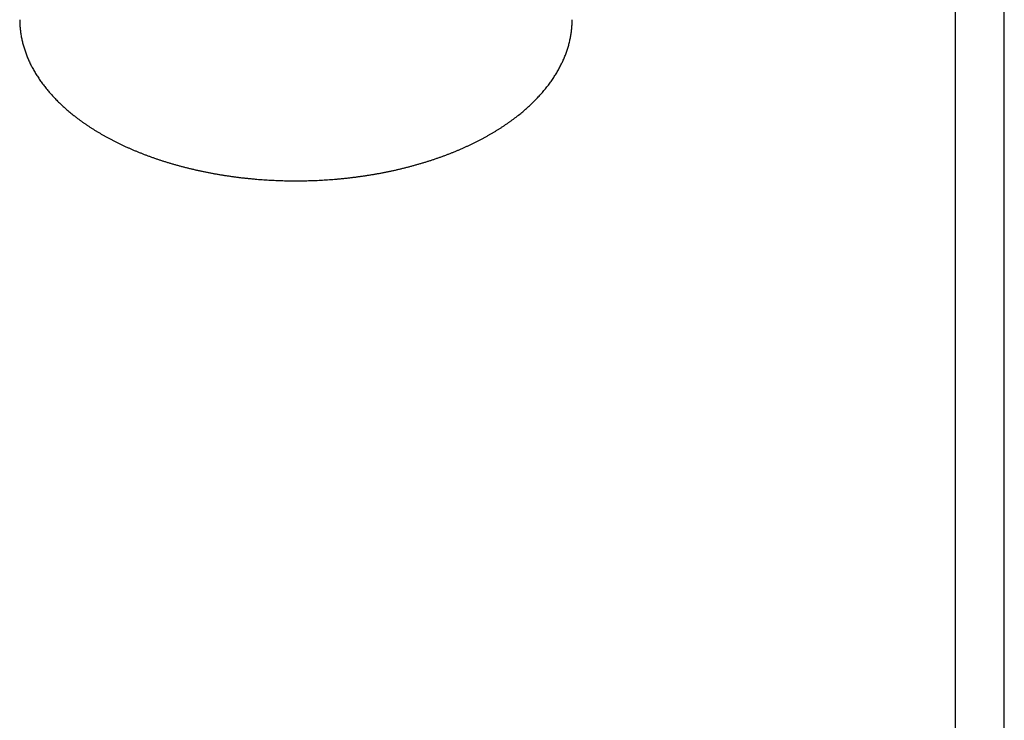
# Model space of a CAD drawing. Header units: millimetres. Extents: x 8 to 1655, y 12 to 2550.
# Tile 3 of 10: x 1110 to 1466, y 729 to 983. Entities that reach past the tile are written whole.
import ezdxf

# ---------------------------------------------------------------- set-up
doc = ezdxf.new("R2010")
doc.units = ezdxf.units.MM

msp = doc.modelspace()

# ---------------------------------------------------------------- linework, layer by layer
at = {"color": 7, "linetype": 'Continuous', "lineweight": 30}
for p, q in [((1466.01, 320.74), (1466.01, 1046.7)), ((1448.21, 1041.16), (1448.21, 321.4))]:
    msp.add_line(p, q, dxfattribs=at)
for points, knots in [([(1109.62, 982.92), (1109.62, 982.85), (1109.62, 982.53), (1109.64, 981.96), (1109.67, 981.23), (1109.72, 980.49), (1109.79, 979.75), (1109.87, 979.02), (1109.97, 978.28), (1110.08, 977.55), (1110.21, 976.81), (1110.35, 976.08), (1110.51, 975.35), (1110.69, 974.61), (1110.88, 973.88), (1111.09, 973.16), (1111.31, 972.43), (1111.55, 971.7), (1111.8, 970.98), (1112.07, 970.26), (1112.35, 969.54), (1112.65, 968.82), (1112.97, 968.11), (1113.3, 967.39), (1113.64, 966.68), (1114.01, 965.97), (1114.38, 965.27), (1114.77, 964.57), (1115.18, 963.87), (1115.6, 963.17), (1116.04, 962.48), (1116.49, 961.79), (1116.96, 961.1), (1117.44, 960.42), (1117.93, 959.74), (1118.44, 959.06), (1118.97, 958.39), (1119.51, 957.72), (1120.06, 957.06), (1120.63, 956.4), (1121.21, 955.74), (1121.81, 955.09), (1122.42, 954.44), (1123.04, 953.8), (1123.68, 953.17), (1124.33, 952.53), (1125, 951.91), (1125.68, 951.28), (1126.37, 950.67), (1127.07, 950.06), (1127.79, 949.45), (1128.52, 948.85), (1129.26, 948.25), (1130.02, 947.67), (1130.79, 947.08), (1131.57, 946.5), (1132.36, 945.93), (1133.17, 945.37), (1133.99, 944.81), (1134.82, 944.25), (1135.66, 943.71), (1136.51, 943.17), (1137.38, 942.63), (1138.25, 942.1), (1139.14, 941.58), (1140.04, 941.07), (1140.95, 940.56), (1141.87, 940.06), (1142.8, 939.56), (1143.74, 939.08), (1144.69, 938.6), (1145.65, 938.12), (1146.62, 937.66), (1147.6, 937.2), (1148.59, 936.75), (1149.59, 936.31), (1150.6, 935.87), (1151.62, 935.44), (1152.65, 935.02), (1153.69, 934.61), (1154.73, 934.2), (1155.79, 933.8), (1156.85, 933.41), (1157.92, 933.03), (1159, 932.65), (1160.08, 932.29), (1161.18, 931.93), (1162.28, 931.58), (1163.39, 931.24), (1164.5, 930.9), (1165.63, 930.58), (1166.76, 930.26), (1167.9, 929.95), (1169.04, 929.65), (1170.19, 929.36), (1171.34, 929.07), (1172.51, 928.8), (1173.67, 928.53), (1174.85, 928.27), (1176.02, 928.02), (1177.21, 927.78), (1178.4, 927.55), (1179.59, 927.33), (1180.79, 927.11), (1181.99, 926.91), (1183.2, 926.71), (1184.41, 926.52), (1185.63, 926.34), (1186.84, 926.17), (1188.07, 926.01), (1189.29, 925.85), (1190.52, 925.71), (1191.75, 925.58), (1192.99, 925.45), (1194.22, 925.33), (1195.46, 925.22), (1196.71, 925.13), (1197.95, 925.04), (1199.2, 924.96), (1200.44, 924.88), (1201.69, 924.82), (1202.94, 924.77), (1204.19, 924.72), (1205.44, 924.69), (1206.7, 924.66), (1207.95, 924.65), (1209.2, 924.64), (1210.46, 924.64), (1211.71, 924.65), (1212.96, 924.67), (1214.21, 924.7), (1215.47, 924.74), (1216.72, 924.79), (1217.97, 924.84), (1219.21, 924.91), (1220.46, 924.98), (1221.71, 925.07), (1222.95, 925.16), (1224.19, 925.26), (1225.43, 925.37), (1226.66, 925.49), (1227.9, 925.62), (1229.13, 925.76), (1230.36, 925.9), (1231.58, 926.06), (1232.8, 926.23), (1234.02, 926.4), (1235.23, 926.58), (1236.44, 926.77), (1237.65, 926.97), (1238.85, 927.18), (1240.05, 927.4), (1241.24, 927.63), (1242.43, 927.86), (1243.61, 928.11), (1244.79, 928.36), (1245.96, 928.62), (1247.12, 928.89), (1248.28, 929.17), (1249.44, 929.45), (1250.58, 929.75), (1251.72, 930.05), (1252.86, 930.37), (1253.99, 930.69), (1255.11, 931.01), (1256.22, 931.35), (1257.33, 931.7), (1258.43, 932.05), (1259.52, 932.41), (1260.6, 932.78), (1261.68, 933.16), (1262.75, 933.54), (1263.81, 933.93), (1264.86, 934.34), (1265.9, 934.74), (1266.93, 935.16), (1267.96, 935.58), (1268.97, 936.01), (1269.98, 936.45), (1270.98, 936.9), (1271.97, 937.35), (1272.94, 937.81), (1273.91, 938.28), (1274.87, 938.76), (1275.82, 939.24), (1276.75, 939.73), (1277.68, 940.23), (1278.6, 940.73), (1279.34, 941.15), (1279.78, 941.4), (1279.91, 941.48)], [0, 0, 0, 0, 0.0015701, 0.006831, 0.0120921, 0.0173535, 0.0226157, 0.0278788, 0.0331433, 0.0384093, 0.0436772, 0.0489471, 0.0542194, 0.0594941, 0.0647716, 0.0700519, 0.0753354, 0.080622, 0.0859119, 0.0912052, 0.096502, 0.1018023, 0.1071062, 0.1124137, 0.1177248, 0.1230395, 0.1283577, 0.1336794, 0.1390045, 0.1443329, 0.1496646, 0.1549995, 0.1603374, 0.1656783, 0.1710219, 0.1763683, 0.1817172, 0.1870686, 0.1924222, 0.1977781, 0.2031359, 0.2084957, 0.2138572, 0.2192203, 0.224585, 0.2299511, 0.2353184, 0.240687, 0.2460565, 0.2514271, 0.2567984, 0.2621706, 0.2675434, 0.2729167, 0.2782906, 0.2836649, 0.2890395, 0.2944145, 0.2997896, 0.3051649, 0.3105403, 0.3159158, 0.3212913, 0.3266667, 0.3320421, 0.3374173, 0.3427924, 0.3481673, 0.353542, 0.3589165, 0.3642907, 0.3696647, 0.3750384, 0.3804118, 0.3857849, 0.3911576, 0.3965301, 0.4019022, 0.4072739, 0.4126454, 0.4180164, 0.4233871, 0.4287575, 0.4341275, 0.4394972, 0.4448665, 0.4502354, 0.455604, 0.4609723, 0.4663403, 0.4717079, 0.4770751, 0.4824421, 0.4878087, 0.4931751, 0.4985411, 0.5039069, 0.5092723, 0.5146375, 0.5200024, 0.525367, 0.5307314, 0.5360956, 0.5414595, 0.5468232, 0.5521866, 0.5575499, 0.5629129, 0.5682758, 0.5736385, 0.579001, 0.5843633, 0.5897255, 0.5950876, 0.6004495, 0.6058113, 0.611173, 0.6165345, 0.621896, 0.6272574, 0.6326188, 0.63798, 0.6433412, 0.6487024, 0.6540635, 0.6594246, 0.6647857, 0.6701468, 0.6755079, 0.680869, 0.6862301, 0.6915913, 0.6969525, 0.7023137, 0.707675, 0.7130364, 0.7183979, 0.7237594, 0.7291211, 0.7344828, 0.7398447, 0.7452067, 0.7505689, 0.7559312, 0.7612937, 0.7666563, 0.7720191, 0.7773821, 0.7827453, 0.7881087, 0.7934724, 0.7988362, 0.8042003, 0.8095647, 0.8149292, 0.8202941, 0.8256592, 0.8310246, 0.8363903, 0.8417563, 0.8471226, 0.8524892, 0.8578561, 0.8632234, 0.868591, 0.8739589, 0.8793272, 0.8846958, 0.8900648, 0.8954341, 0.9008038, 0.9061739, 0.9115443, 0.9169151, 0.9222863, 0.9276578, 0.9330298, 0.938402, 0.9437747, 0.9491477, 0.954521, 0.9598947, 0.9652688, 0.9706431, 0.9760178, 0.9813927, 0.986768, 0.9921435, 0.9975192, 1, 1, 1, 1]), ([(1279.91, 941.48), (1280.07, 941.57), (1280.53, 941.83), (1281.27, 942.27), (1282.14, 942.8), (1283, 943.34), (1283.85, 943.88), (1284.69, 944.43), (1285.52, 944.99), (1286.33, 945.55), (1287.13, 946.12), (1287.92, 946.69), (1288.7, 947.27), (1289.46, 947.86), (1290.22, 948.45), (1290.96, 949.05), (1291.68, 949.65), (1292.4, 950.26), (1293.1, 950.87), (1293.79, 951.49), (1294.46, 952.11), (1295.12, 952.74), (1295.77, 953.38), (1296.4, 954.02), (1297.02, 954.66), (1297.63, 955.31), (1298.22, 955.96), (1298.8, 956.62), (1299.36, 957.28), (1299.91, 957.95), (1300.45, 958.62), (1300.97, 959.29), (1301.47, 959.97), (1301.97, 960.65), (1302.44, 961.34), (1302.9, 962.03), (1303.35, 962.72), (1303.78, 963.41), (1304.2, 964.11), (1304.6, 964.81), (1304.99, 965.52), (1305.36, 966.23), (1305.72, 966.94), (1306.06, 967.65), (1306.38, 968.36), (1306.69, 969.08), (1306.99, 969.8), (1307.27, 970.52), (1307.53, 971.25), (1307.78, 971.97), (1308.01, 972.7), (1308.23, 973.43), (1308.43, 974.16), (1308.61, 974.89), (1308.78, 975.62), (1308.94, 976.35), (1309.08, 977.09), (1309.2, 977.82), (1309.31, 978.56), (1309.4, 979.3), (1309.47, 980.03), (1309.53, 980.77), (1309.58, 981.51), (1309.61, 982.24), (1309.61, 982.72), (1309.62, 982.96)], [0, 0, 0, 0, 0.008502, 0.024627, 0.040752, 0.056877, 0.073003, 0.089129, 0.105255, 0.121381, 0.137507, 0.153632, 0.169756, 0.185879, 0.202002, 0.218123, 0.234242, 0.25036, 0.266476, 0.28259, 0.2987, 0.314808, 0.330913, 0.347014, 0.363112, 0.379204, 0.395293, 0.411376, 0.427454, 0.443526, 0.459592, 0.475651, 0.491703, 0.507748, 0.523784, 0.539813, 0.555833, 0.571844, 0.587846, 0.603838, 0.61982, 0.635792, 0.651753, 0.667704, 0.683644, 0.699573, 0.715492, 0.731399, 0.747296, 0.763182, 0.779057, 0.794923, 0.810778, 0.826623, 0.84246, 0.858288, 0.874107, 0.88992, 0.905725, 0.921524, 0.937318, 0.953107, 0.968893, 0.984675, 1, 1, 1, 1])]:
    msp.add_open_spline(points, degree=3, knots=knots, dxfattribs=at)

doc.saveas('drawing.dxf')
